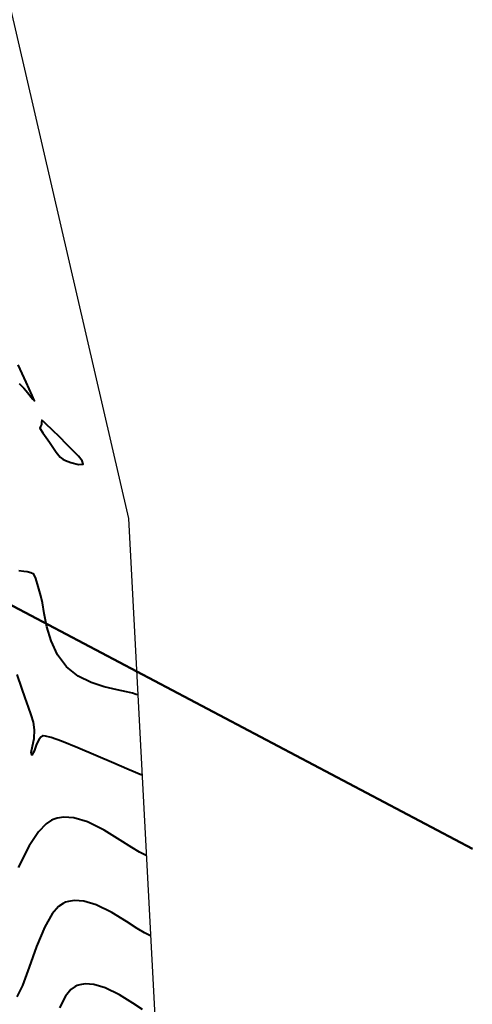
# Model space of a CAD drawing. Header units: metres. Extents: x 6536102 to 6570154, y 5559884 to 5568618.
# Tile 20 of 40: x 6541512 to 6541531, y 5565275 to 5565317. Entities that reach past the tile are written whole.
import ezdxf

# ---------------------------------------------------------------- set-up
doc = ezdxf.new("R2010")
doc.units = ezdxf.units.M
doc.layers.add('C-TEREN', color=7, linetype='Continuous')

msp = doc.modelspace()

# ---------------------------------------------------------------- linework, layer by layer
at = {"color": 2, "lineweight": 50}
msp.add_line((6541502.971, 5565296.586), (6541530.598, 5565282.012), dxfattribs=at)
at = {"layer": 'C-TEREN', "color": 42, "linetype": 'Continuous', "lineweight": 40, "ltscale": 10}
for points, elevation in [([(6541511.549, 5565301.545), (6541511.646, 5565301.455), (6541511.743, 5565301.356), (6541511.842, 5565301.242), (6541511.963, 5565301.094), (6541512.046, 5565300.993), (6541512.127, 5565300.884), (6541512.192, 5565300.823), (6541512.097, 5565301.05), (6541511.843, 5565301.608), (6541511.504, 5565302.33)], 237.5), ([(6541516.536, 5565288.469), (6541516.467, 5565288.495), (6541516.315, 5565288.541), (6541516.056, 5565288.604), (6541515.665, 5565288.686), (6541515.128, 5565288.811), (6541514.572, 5565288.991), (6541514.033, 5565289.259), (6541513.546, 5565289.647), (6541513.164, 5565290.16), (6541512.897, 5565290.741), (6541512.719, 5565291.334), (6541512.604, 5565291.884), (6541512.527, 5565292.334), (6541512.462, 5565292.631), (6541512.343, 5565293.027), (6541512.251, 5565293.359), (6541512.173, 5565293.539), (6541512.047, 5565293.604), (6541511.891, 5565293.635), (6541511.742, 5565293.657), (6541511.538, 5565293.684)], 237.5), ([(6541516.893, 5565281.728), (6541516.805, 5565281.766), (6541516.611, 5565281.865), (6541516.286, 5565282.061), (6541515.799, 5565282.378), (6541515.126, 5565282.793), (6541514.416, 5565283.141), (6541513.844, 5565283.307), (6541513.423, 5565283.334), (6541513.151, 5565283.294), (6541513.018, 5565283.254), (6541512.906, 5565283.205), (6541512.686, 5565283.057), (6541512.367, 5565282.727), (6541511.966, 5565282.13), (6541511.511, 5565281.23)], 237.3), ([(6541516.74, 5565275.267), (6541516.33, 5565275.533), (6541515.764, 5565275.882), (6541515.167, 5565276.175), (6541514.685, 5565276.315), (6541514.331, 5565276.337), (6541514.102, 5565276.304), (6541513.99, 5565276.27), (6541513.898, 5565276.229), (6541513.727, 5565276.105), (6541513.502, 5565275.828), (6541513.249, 5565275.328)], 237.1)]:
    msp.add_lwpolyline(points, dxfattribs=dict(at, elevation=elevation))
at = {"layer": 'C-TEREN', "color": 42, "linetype": 'Continuous', "lineweight": 40, "ltscale": 10, "elevation": 237.7}
msp.add_lwpolyline([(6541512.572, 5565299.945), (6541512.561, 5565299.955), (6541512.523, 5565299.989), (6541512.497, 5565300.008), (6541512.492, 5565299.925), (6541512.486, 5565299.82), (6541512.452, 5565299.745), (6541512.425, 5565299.671), (6541512.549, 5565299.478), (6541512.824, 5565299.077), (6541513.111, 5565298.67), (6541513.272, 5565298.456), (6541513.38, 5565298.371), (6541513.503, 5565298.309), (6541513.719, 5565298.23), (6541514.037, 5565298.143), (6541514.238, 5565298.165), (6541514.205, 5565298.296), (6541514.04, 5565298.494), (6541513.8, 5565298.738), (6541513.543, 5565299.001), (6541513.255, 5565299.296), (6541512.939, 5565299.603), (6541512.682, 5565299.844), (6541512.572, 5565299.945)], close=True, dxfattribs=at)
at = {"layer": 'C-TEREN', "color": 42, "linetype": 'Continuous', "lineweight": 40}
for points, elevation in [([(6541516.715, 5565285.099), (6541516.63, 5565285.132), (6541516.434, 5565285.214), (6541516.082, 5565285.364), (6541515.531, 5565285.603), (6541514.771, 5565285.933), (6541514.009, 5565286.256), (6541513.327, 5565286.529), (6541512.894, 5565286.681), (6541512.663, 5565286.742), (6541512.563, 5565286.751), (6541512.532, 5565286.746), (6541512.477, 5565286.717), (6541512.384, 5565286.619), (6541512.281, 5565286.406), (6541512.184, 5565286.108), (6541512.077, 5565285.94), (6541512.05, 5565286.058), (6541512.107, 5565286.313), (6541512.18, 5565286.647), (6541512.2, 5565287.003), (6541512.149, 5565287.326), (6541512.061, 5565287.628), (6541511.944, 5565287.954), (6541511.807, 5565288.349), (6541511.665, 5565288.759), (6541511.459, 5565289.331)], 237.4), ([(6541517.072, 5565278.357), (6541516.99, 5565278.392), (6541516.812, 5565278.484), (6541516.513, 5565278.664), (6541516.064, 5565278.955), (6541515.445, 5565279.338), (6541514.791, 5565279.658), (6541514.264, 5565279.811), (6541513.877, 5565279.836), (6541513.626, 5565279.799), (6541513.504, 5565279.762), (6541513.402, 5565279.717), (6541513.209, 5565279.581), (6541512.943, 5565279.278), (6541512.628, 5565278.73), (6541512.282, 5565277.904), (6541511.974, 5565277.04), (6541511.684, 5565276.264), (6541511.453, 5565275.792)], 237.2)]:
    msp.add_lwpolyline(points, dxfattribs=dict(at, elevation=elevation))
at = {"layer": 'C-TEREN', "color": 11, "linetype": 'Continuous', "lineweight": 30}
msp.add_polyline3d([(6541461.503, 5565531.655, 242.77), (6541516.143, 5565295.885, 237.72), (6541519.143, 5565239.255, 236.04), (6541519.043, 5565225.255, 235.64), (6541510.203, 5565123.605, 234.23), (6541518.383, 5565071.685, 233.51), (6541521.633, 5565047.695, 233.63), (6541519.323, 5565040.545, 233.76), (6541517.893, 5565036.025, 233.8), (6541502.793, 5565041.645, 233.94), (6541490.553, 5565045.915, 234.09)], dxfattribs=at)

doc.saveas('drawing.dxf')
